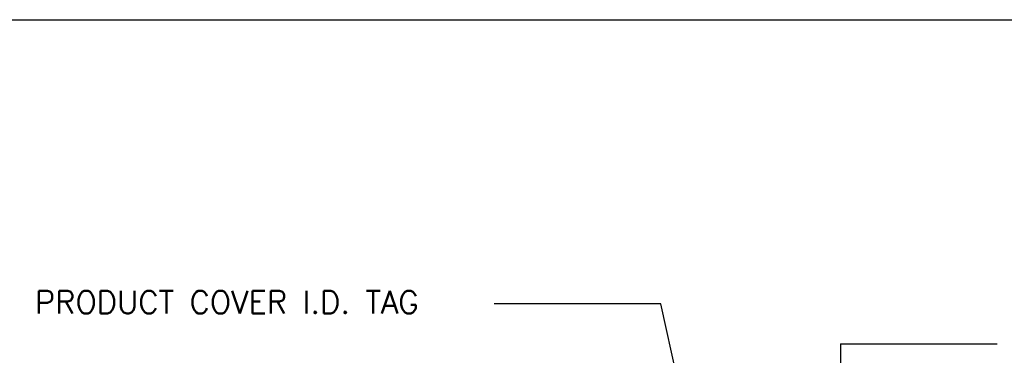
# Model space of a CAD drawing. Extents: x -1276 to 451, y 2026 to 3394.
# Tile 41 of 104: x -722 to -673, y 3199 to 3216. Entities that reach past the tile are written whole.
import ezdxf

# ---------------------------------------------------------------- set-up
doc = ezdxf.new("R2010")
doc.units = 0
doc.header["$MEASUREMENT"] = 0
doc.layers.add('FREEZE-OUTLINE-TITLES', color=60, linetype='CONTINUOUS')
doc.layers.add('TEXT', color=3, linetype='CONTINUOUS')
doc.styles.add('SIMPLEX', font='simplex')
doc.dimstyles.new('DIM12', dxfattribs={"dimscale": 12, "dimtxt": 0.09375, "dimasz": 0.09375, "dimexe": 0.0625, "dimexo": 0.0625, "dimgap": 0.0625, "dimtad": 1, "dimdec": 4, "dimzin": 3, "dimdsep": 46, "dimlunit": 4, "dimtxsty": 'SIMPLEX', "dimcen": 0, "dimclrd": 3, "dimclre": 3, "dimclrt": 3, "dimadec": 0, "dimazin": 0, "dimtfac": 1, "dimtdec": 4, "dimtmove": 0, "dimatfit": 3, "dimfxl": 1, "dimfrac": 2, "dimtolj": 1, "dimtzin": 3, "dimarcsym": 0})

msp = doc.modelspace()

# ---------------------------------------------------------------- linework, layer by layer
at = {"layer": 'FREEZE-OUTLINE-TITLES', "color": 60, "linetype": 'Continuous'}
msp.add_lwpolyline([(-750.09147, 3215.66947), (-630.09147, 3215.66947), (-630.09147, 3059.66947), (-750.09147, 3059.66947)], close=True, dxfattribs=at)
at = {"layer": 'TEXT'}
for q in [(-681.07065, 3187.70595), (-673.24873, 3199.49832)]:
    msp.add_line((-681.07065, 3199.49832), q, dxfattribs=at)

# ---------------------------------------------------------------- texts
at = {"layer": 'TEXT', "insert": (-721.24873, 3202.13558), "char_height": 1.125, "width": 21.9642857, "attachment_point": 1, "style": 'SIMPLEX'}
msp.add_mtext('PRODUCT COVER I.D. TAG', dxfattribs=at)

# ---------------------------------------------------------------- leaders
at = {"layer": 'TEXT'}
msp.add_leader([(-688.05905, 3192.52158), (-690.02941, 3201.48252), (-698.33856, 3201.48252)], dimstyle='DIM12', override={"dimgap": 0.0625, "dimtad": 0}, dxfattribs=at)

doc.saveas('drawing.dxf')
